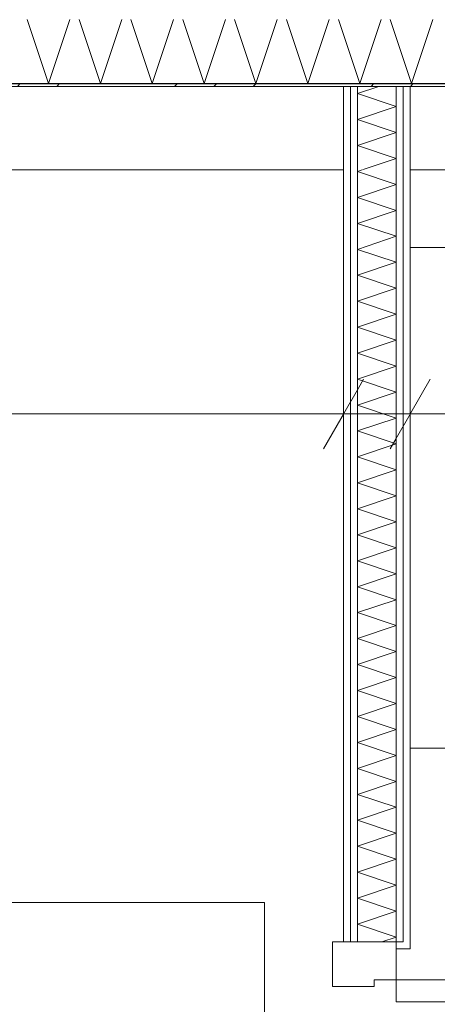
# Model space of a CAD drawing. Extents: x -7314 to 11761, y 144 to 9383.
# Tile 135 of 193: x 3139 to 3215, y 8592 to 8769. Entities that reach past the tile are written whole.
import ezdxf
from ezdxf.xclip import XClip

# ---------------------------------------------------------------- set-up
doc = ezdxf.new("R2010")
doc.units = 0
doc.header["$MEASUREMENT"] = 0
doc.header["$XCLIPFRAME"] = 0
doc.linetypes.add('Krawędzie ukryte', pattern=[68, 48, -20])
doc.linetypes.add('Wipeout_Contour', pattern=[20000, 0, -20000])
for name, color, linetype in [('FORMA - Arch 01 - 220-A Ściany', 7, 'Continuous'), ('FORMA - Arch 01 - 410-K Osie', 7, 'Continuous'), ('FORMA - Arch 02 - Strefy', 7, 'Continuous'), ('FORMA - Arch 02 - Ściany zewnętrzne', 7, 'Continuous'), ('FORMA - Arch 04 - Wymiary i opisy ppoż', 7, 'Continuous'), ('FORMA - Arch 04 - Wymiary ogólne', 7, 'Continuous')]:
    doc.layers.add(name, color=color, linetype=linetype)
doc.styles.add('STYL_AUTOMATYCZNY_2', font='arial.ttf')
pattern_1 = [(0, (4185.3, -5972.398), (0, 7.5), [0, -7.5])]

# ---------------------------------------------------------------- blocks, each defined once
blk = doc.blocks.new('*X152')
at = {"layer": 'FORMA - Arch 01 - 220-A Ściany', "color": 7, "linetype": 'Continuous', "lineweight": 5, "ltscale": 0.025}
for p, q in [((3200.21, 8755.6), (3204.09, 8756.9)), ((3207.21, 8753.27), (3200.21, 8755.6)), ((3200.21, 8750.94), (3207.21, 8753.27)), ((3207.21, 8748.6), (3200.21, 8750.94)), ((3200.21, 8746.27), (3207.21, 8748.6)), ((3207.21, 8743.94), (3200.21, 8746.27)), ((3201.09, 8741.9), (3207.21, 8743.94))]:
    blk.add_line(p, q, dxfattribs=at)
blk = doc.blocks.new('*X154')
at = {"layer": 'FORMA - Arch 01 - 220-A Ściany', "color": 7, "linetype": 'Continuous', "lineweight": 5, "ltscale": 0.025}
for p, q in [((3200.21, 8741.6), (3201.09, 8741.9)), ((3207.21, 8739.27), (3200.21, 8741.6)), ((3200.21, 8736.94), (3207.21, 8739.27)), ((3207.21, 8734.6), (3200.21, 8736.94)), ((3200.21, 8732.27), (3207.21, 8734.6)), ((3207.21, 8729.94), (3200.21, 8732.27)), ((3200.21, 8727.6), (3207.21, 8729.94)), ((3207.21, 8725.27), (3200.21, 8727.6)), ((3200.21, 8722.94), (3207.21, 8725.27)), ((3207.21, 8720.6), (3200.21, 8722.94)), ((3200.21, 8718.27), (3207.21, 8720.6)), ((3207.21, 8715.94), (3200.21, 8718.27)), ((3200.21, 8713.6), (3207.21, 8715.94)), ((3207.21, 8711.27), (3200.21, 8713.6)), ((3200.21, 8708.94), (3207.21, 8711.27)), ((3207.21, 8706.6), (3200.21, 8708.94)), ((3200.21, 8704.27), (3207.21, 8706.6)), ((3207.21, 8701.94), (3200.21, 8704.27)), ((3200.21, 8699.6), (3207.21, 8701.94)), ((3207.21, 8697.27), (3200.21, 8699.6)), ((3200.21, 8694.94), (3207.21, 8697.27)), ((3207.21, 8692.6), (3200.21, 8694.94)), ((3200.21, 8690.27), (3207.21, 8692.6)), ((3207.21, 8687.94), (3200.21, 8690.27)), ((3200.21, 8685.6), (3207.21, 8687.94)), ((3207.21, 8683.27), (3200.21, 8685.6)), ((3200.21, 8680.94), (3207.21, 8683.27)), ((3207.21, 8678.6), (3200.21, 8680.94)), ((3200.21, 8676.27), (3207.21, 8678.6)), ((3207.21, 8673.94), (3200.21, 8676.27)), ((3200.21, 8671.6), (3207.21, 8673.94)), ((3207.21, 8669.27), (3200.21, 8671.6)), ((3200.21, 8666.94), (3207.21, 8669.27)), ((3207.21, 8664.6), (3200.21, 8666.94)), ((3200.21, 8662.27), (3207.21, 8664.6)), ((3207.21, 8659.94), (3200.21, 8662.27)), ((3200.21, 8657.6), (3207.21, 8659.94)), ((3207.21, 8655.27), (3200.21, 8657.6)), ((3200.21, 8652.94), (3207.21, 8655.27)), ((3207.21, 8650.6), (3200.21, 8652.94)), ((3200.21, 8648.27), (3207.21, 8650.6)), ((3207.21, 8645.94), (3200.21, 8648.27)), ((3200.21, 8643.6), (3207.21, 8645.94)), ((3207.21, 8641.27), (3200.21, 8643.6)), ((3200.21, 8638.94), (3207.21, 8641.27)), ((3207.21, 8636.6), (3200.21, 8638.94)), ((3200.21, 8634.27), (3207.21, 8636.6)), ((3207.21, 8631.94), (3200.21, 8634.27)), ((3200.21, 8629.6), (3207.21, 8631.94)), ((3207.21, 8627.27), (3200.21, 8629.6)), ((3200.21, 8624.94), (3207.21, 8627.27)), ((3207.21, 8622.6), (3200.21, 8624.94)), ((3200.21, 8620.27), (3207.21, 8622.6)), ((3207.21, 8617.94), (3200.21, 8620.27)), ((3200.21, 8615.6), (3207.21, 8617.94)), ((3207.21, 8613.27), (3200.21, 8615.6)), ((3200.21, 8610.94), (3207.21, 8613.27)), ((3207.21, 8608.6), (3200.21, 8610.94)), ((3200.21, 8606.27), (3207.21, 8608.6)), ((3207.21, 8603.94), (3200.21, 8606.27)), ((3204.61, 8603.07), (3207.21, 8603.94))]:
    blk.add_line(p, q, dxfattribs=at)
blk = doc.blocks.new('*X409')
at = {"layer": 'FORMA - Arch 01 - 220-A Ściany', "color": 7, "linetype": 'Continuous', "lineweight": 5, "ltscale": 0.025}
for p, q in [((3144.63, 8757.4), (3140.8, 8768.9)), ((3148.47, 8768.9), (3144.63, 8757.4)), ((3153.97, 8757.4), (3150.13, 8768.9)), ((3157.8, 8768.9), (3153.97, 8757.4)), ((3163.3, 8757.4), (3159.47, 8768.9)), ((3167.13, 8768.9), (3163.3, 8757.4)), ((3172.63, 8757.4), (3168.8, 8768.9)), ((3176.47, 8768.9), (3172.63, 8757.4)), ((3181.97, 8757.4), (3178.13, 8768.9)), ((3185.8, 8768.9), (3181.97, 8757.4)), ((3191.3, 8757.4), (3187.47, 8768.9)), ((3195.13, 8768.9), (3191.3, 8757.4)), ((3200.63, 8757.4), (3196.8, 8768.9)), ((3204.47, 8768.9), (3200.63, 8757.4)), ((3209.97, 8757.4), (3206.13, 8768.9)), ((3213.8, 8768.9), (3209.97, 8757.4))]:
    blk.add_line(p, q, dxfattribs=at)
blk = doc.blocks.new('Rysunek_1_1', base_point=(4185.3, -5972.4))
at = {"layer": 'FORMA - Arch 01 - 220-A Ściany', "color": 7, "linetype": 'Continuous', "lineweight": 13, "ltscale": 0.025}
blk.add_arc((3207.21, 8596.27), 112.4, 270, 0, dxfattribs=at)
at = {"color": 254, "linetype": 'Wipeout_Contour', "lineweight": 0, "ltscale": 37277.372695}
blk.add_wipeout([(3208.46, 8741.9), (3209.71, 8741.9), (3209.71, 8756.9), (3208.46, 8756.9)], dxfattribs=at).dxf.layer = 'FORMA - Arch 01 - 220-A Ściany'
at = {"color": 254, "linetype": 'Wipeout_Contour', "lineweight": 0, "ltscale": 36392.855395}
blk.add_wipeout([(3197.71, 8756.9), (3005.87, 8756.9), (3005.87, 8347.9), (3197.71, 8347.9)], dxfattribs=at).dxf.layer = 'FORMA - Arch 02 - Strefy'
at = {"layer": 'FORMA - Arch 01 - 220-A Ściany', "linetype": 'Continuous', "lineweight": 5}
h = blk.add_hatch(dxfattribs=at)
h.set_pattern_fill('Gips_0001', style=0, pattern_type=2)
h.set_pattern_definition(pattern_1)
h.paths.add_polyline_path([(3208.46, 8741.9), (3209.71, 8741.9), (3209.71, 8756.9), (3208.46, 8756.9)])
at = {"color": 7, "linetype": 'Continuous', "lineweight": 13, "ltscale": 0.025}
for p, q in [((3183.5, 8610.15), (3033.5, 8610.15)), ((3183.5, 8460.15), (3183.5, 8610.15))]:
    blk.add_line(p, q, dxfattribs=at)
at = {"color": 254, "linetype": 'Wipeout_Contour', "lineweight": 0, "ltscale": 37275.651258}
blk.add_wipeout([(3207.21, 8741.9), (3208.46, 8741.9), (3208.46, 8756.9), (3207.21, 8756.9)], dxfattribs=at).dxf.layer = 'FORMA - Arch 01 - 220-A Ściany'
at = {"layer": 'FORMA - Arch 01 - 220-A Ściany', "linetype": 'Continuous', "lineweight": 5}
h = blk.add_hatch(dxfattribs=at)
h.set_pattern_fill('Gips_0001', style=0, pattern_type=2)
h.set_pattern_definition(pattern_1)
h.paths.add_polyline_path([(3207.21, 8741.9), (3208.46, 8741.9), (3208.46, 8756.9), (3207.21, 8756.9)])
at = {"layer": 'FORMA - Arch 01 - 220-A Ściany', "color": 7, "linetype": 'Continuous', "lineweight": 15, "ltscale": 0.025, "flags": 128}
blk.add_lwpolyline([(3208.46, 8756.9), (3209.71, 8756.9)], dxfattribs=at)
at = {"color": 254, "linetype": 'Wipeout_Contour', "lineweight": 0, "ltscale": 37269.976756}
blk.add_wipeout([(3200.21, 8741.9), (3207.21, 8741.9), (3207.21, 8756.9), (3200.21, 8756.9)], dxfattribs=at).dxf.layer = 'FORMA - Arch 01 - 220-A Ściany'
at = {"color": 254, "linetype": 'Wipeout_Contour', "lineweight": 0, "ltscale": 36988.802938}
blk.add_wipeout([(3208.46, 8741.9), (3208.46, 8603.07), (3209.71, 8603.07), (3209.71, 8741.9)], dxfattribs=at).dxf.layer = 'FORMA - Arch 01 - 220-A Ściany'
at = {"layer": 'FORMA - Arch 01 - 220-A Ściany', "linetype": 'Continuous', "lineweight": 5}
h = blk.add_hatch(dxfattribs=at)
h.set_pattern_fill('Gips_0001', style=0, pattern_type=2)
h.set_pattern_definition(pattern_1)
h.paths.add_polyline_path([(3208.46, 8741.9), (3208.46, 8603.07), (3209.71, 8603.07), (3209.71, 8741.9)])
at = {"layer": 'FORMA - Arch 01 - 220-A Ściany', "color": 7, "linetype": 'Continuous', "lineweight": 15, "ltscale": 0.025, "flags": 128}
blk.add_lwpolyline([(3207.21, 8756.9), (3208.46, 8756.9)], dxfattribs=at)
at = {"layer": 'FORMA - Arch 02 - Ściany zewnętrzne', "color": 7, "linetype": 'Continuous', "lineweight": 15, "ltscale": 0.025}
blk.add_line((3209.71, 8741.9), (3209.71, 8756.9), dxfattribs=at)
at = {"layer": 'FORMA - Arch 04 - Wymiary i opisy ppoż', "color": 1, "linetype": 'Continuous', "lineweight": 13, "ltscale": 0.025}
for p, q in [((3232.71, 8727.93), (3209.71, 8727.93)), ((3209.71, 8727.93), (3209.71, 8637.93)), ((3209.71, 8637.93), (3232.71, 8637.93))]:
    blk.add_line(p, q, dxfattribs=at)
at = {"layer": 'FORMA - Arch 04 - Wymiary ogólne', "color": 154, "linetype": 'Continuous', "lineweight": 13, "ltscale": 0.025}
for p, q in [((3209.71, 8707.37), (3209.71, 8688.62)), ((4190.62, 8698), (3209.71, 8698))]:
    blk.add_line(p, q, dxfattribs=at)
at = {"color": 7, "linetype": 'Continuous', "lineweight": 13, "ltscale": 0.025}
blk.add_blockref('*X152', (0, 0), dxfattribs=at)
at = {"color": 254, "linetype": 'Wipeout_Contour', "lineweight": 0, "ltscale": 37264.304605}
blk.add_wipeout([(3198.96, 8741.9), (3200.21, 8741.9), (3200.21, 8756.9), (3198.96, 8756.9)], dxfattribs=at).dxf.layer = 'FORMA - Arch 01 - 220-A Ściany'
at = {"color": 254, "linetype": 'Wipeout_Contour', "lineweight": 0, "ltscale": 36987.067986}
blk.add_wipeout([(3208.46, 8741.9), (3207.21, 8741.9), (3207.21, 8603.07), (3208.46, 8603.07)], dxfattribs=at).dxf.layer = 'FORMA - Arch 01 - 220-A Ściany'
at = {"layer": 'FORMA - Arch 01 - 220-A Ściany', "linetype": 'Continuous', "lineweight": 5}
h = blk.add_hatch(dxfattribs=at)
h.set_pattern_fill('Gips_0001', style=0, pattern_type=2)
h.set_pattern_definition(pattern_1)
h.paths.add_polyline_path([(3198.96, 8741.9), (3200.21, 8741.9), (3200.21, 8756.9), (3198.96, 8756.9)])
h = blk.add_hatch(dxfattribs=at)
h.set_pattern_fill('Gips_0001', style=0, pattern_type=2)
h.set_pattern_definition(pattern_1)
h.paths.add_polyline_path([(3208.46, 8741.9), (3207.21, 8741.9), (3207.21, 8603.07), (3208.46, 8603.07)])
at = {"layer": 'FORMA - Arch 01 - 220-A Ściany', "color": 7, "linetype": 'Continuous', "lineweight": 15, "ltscale": 0.025, "flags": 128}
blk.add_lwpolyline([(3200.21, 8756.9), (3207.21, 8756.9)], dxfattribs=at)
at = {"layer": 'FORMA - Arch 02 - Ściany zewnętrzne', "color": 7, "linetype": 'Continuous', "lineweight": 13, "ltscale": 0.025}
blk.add_line((3208.46, 8756.9), (3208.46, 8741.9), dxfattribs=at)
at = {"color": 254, "linetype": 'Wipeout_Contour', "lineweight": 0, "ltscale": 37262.587663}
blk.add_wipeout([(3197.71, 8741.9), (3198.96, 8741.9), (3198.96, 8756.9), (3197.71, 8756.9)], dxfattribs=at).dxf.layer = 'FORMA - Arch 01 - 220-A Ściany'
at = {"layer": 'FORMA - Arch 01 - 220-A Ściany', "linetype": 'Continuous', "lineweight": 5}
h = blk.add_hatch(dxfattribs=at)
h.set_pattern_fill('Gips_0001', style=0, pattern_type=2)
h.set_pattern_definition(pattern_1)
h.paths.add_polyline_path([(3197.71, 8741.9), (3198.96, 8741.9), (3198.96, 8756.9), (3197.71, 8756.9)])
at = {"layer": 'FORMA - Arch 01 - 220-A Ściany', "color": 7, "linetype": 'Continuous', "lineweight": 15, "ltscale": 0.025, "flags": 128}
for points in [[(3197.71, 8756.9), (3198.96, 8756.9)], [(3198.96, 8756.9), (3200.21, 8756.9)]]:
    blk.add_lwpolyline(points, dxfattribs=at)
at = {"color": 254, "linetype": 'Wipeout_Contour', "lineweight": 0, "ltscale": 36973.901792}
blk.add_wipeout([(3197.71, 8741.9), (3197.71, 8603.07), (3198.96, 8603.07), (3198.96, 8741.9)], dxfattribs=at).dxf.layer = 'FORMA - Arch 01 - 220-A Ściany'
at = {"layer": 'FORMA - Arch 01 - 220-A Ściany', "linetype": 'Continuous', "lineweight": 5}
h = blk.add_hatch(dxfattribs=at)
h.set_pattern_fill('Gips_0001', style=0, pattern_type=2)
h.set_pattern_definition(pattern_1)
h.paths.add_polyline_path([(3197.71, 8741.9), (3197.71, 8603.07), (3198.96, 8603.07), (3198.96, 8741.9)])
at = {"layer": 'FORMA - Arch 01 - 220-A Ściany', "color": 7, "linetype": 'Continuous', "lineweight": 15, "ltscale": 0.025, "flags": 128}
blk.add_lwpolyline([(3197.71, 8741.9), (3197.71, 8603.07)], dxfattribs=at)
at = {"layer": 'FORMA - Arch 02 - Ściany zewnętrzne', "color": 7, "linetype": 'Continuous', "lineweight": 15, "ltscale": 0.025}
blk.add_line((3197.71, 8756.9), (3197.71, 8741.9), dxfattribs=at)
at = {"layer": 'FORMA - Arch 04 - Wymiary ogólne', "color": 154, "linetype": 'Continuous', "lineweight": 13, "ltscale": 0.025}
for p, q in [((3197.71, 8707.37), (3197.71, 8688.62)), ((3197.71, 8698), (3005.87, 8698))]:
    blk.add_line(p, q, dxfattribs=at)
at = {"color": 254, "linetype": 'Wipeout_Contour', "lineweight": 0, "ltscale": 36975.63223}
blk.add_wipeout([(3198.96, 8741.9), (3198.96, 8603.07), (3200.21, 8603.07), (3200.21, 8741.9)], dxfattribs=at).dxf.layer = 'FORMA - Arch 01 - 220-A Ściany'
at = {"color": 254, "linetype": 'Wipeout_Contour', "lineweight": 0, "ltscale": 37158.474891}
blk.add_wipeout([(3044.04, 8756.9), (3044.04, 8741.9), (3197.71, 8741.9), (3197.71, 8756.9)], dxfattribs=at).dxf.layer = 'FORMA - Arch 02 - Ściany zewnętrzne'
at = {"layer": 'FORMA - Arch 01 - 220-A Ściany', "linetype": 'Continuous', "lineweight": 5}
h = blk.add_hatch(dxfattribs=at)
h.set_pattern_fill('Gips_0001', style=0, pattern_type=2)
h.set_pattern_definition(pattern_1)
h.paths.add_polyline_path([(3198.96, 8741.9), (3198.96, 8603.07), (3200.21, 8603.07), (3200.21, 8741.9)])
at = {"layer": 'FORMA - Arch 01 - 220-A Ściany', "color": 7, "linetype": 'Continuous', "lineweight": 13, "ltscale": 0.025}
blk.add_line((3198.96, 8741.9), (3198.96, 8603.07), dxfattribs=at)
at = {"layer": 'FORMA - Arch 01 - 220-A Ściany', "color": 7, "linetype": 'Continuous', "lineweight": 15, "ltscale": 0.025}
blk.add_line((3198.96, 8603.07), (3197.71, 8603.07), dxfattribs=at)
at = {"layer": 'FORMA - Arch 02 - Ściany zewnętrzne', "color": 7, "linetype": 'Continuous', "lineweight": 15, "ltscale": 0.025}
blk.add_line((3197.71, 8756.9), (3197.71, 8741.9), dxfattribs=at)
at = {"layer": 'FORMA - Arch 02 - Ściany zewnętrzne', "color": 7, "linetype": 'Continuous', "lineweight": 13, "ltscale": 0.025}
blk.add_line((3198.96, 8756.9), (3198.96, 8741.9), dxfattribs=at)
at = {"layer": 'FORMA - Arch 02 - Ściany zewnętrzne', "color": 7, "linetype": 'Continuous', "lineweight": 13, "ltscale": 0.025, "flags": 128}
for points in [[(3197.71, 8756.9), (3044.04, 8756.9)], [(3044.04, 8741.9), (3197.71, 8741.9)]]:
    blk.add_lwpolyline(points, dxfattribs=at)
at = {"color": 254, "linetype": 'Wipeout_Contour', "lineweight": 0, "ltscale": 36981.348916}
blk.add_wipeout([(3200.21, 8741.9), (3200.21, 8603.07), (3207.21, 8603.07), (3207.21, 8741.9)], dxfattribs=at).dxf.layer = 'FORMA - Arch 01 - 220-A Ściany'
at = {"layer": 'FORMA - Arch 01 - 220-A Ściany', "color": 7, "linetype": 'Continuous', "lineweight": 13, "ltscale": 0.025}
blk.add_line((3200.21, 8741.9), (3200.21, 8603.07), dxfattribs=at)
at = {"layer": 'FORMA - Arch 01 - 220-A Ściany', "color": 7, "linetype": 'Continuous', "lineweight": 15, "ltscale": 0.025}
blk.add_line((3200.21, 8603.07), (3198.96, 8603.07), dxfattribs=at)
at = {"layer": 'FORMA - Arch 02 - Ściany zewnętrzne', "color": 7, "linetype": 'Continuous', "lineweight": 13, "ltscale": 0.025}
for p, q in [((3200.21, 8756.9), (3200.21, 8741.9)), ((3207.21, 8756.9), (3207.21, 8741.9))]:
    blk.add_line(p, q, dxfattribs=at)
at = {"layer": 'FORMA - Arch 04 - Wymiary ogólne', "color": 154, "linetype": 'Continuous', "lineweight": 13, "ltscale": 0.025}
for p, q in [((3194.1, 8691.75), (3201.32, 8704.25)), ((3206.1, 8691.75), (3213.32, 8704.25)), ((3209.71, 8698), (3197.71, 8698))]:
    blk.add_line(p, q, dxfattribs=at)
at = {"color": 7, "linetype": 'Continuous', "lineweight": 13, "ltscale": 0.025}
blk.add_blockref('*X154', (0, 0), dxfattribs=at)
at = {"layer": 'FORMA - Arch 01 - 220-A Ściany', "color": 7, "linetype": 'Continuous', "lineweight": 13, "insert": (3186.56, 8549.73), "char_height": 20, "attachment_point": 7, "style": 'STYL_AUTOMATYCZNY_2'}
blk.add_mtext('\\A1;{\\pql;\\pt0;\\fArial|b0|i0|c238|p0;\\W1.000000;110\\fArial|b0|i0|c238|p0;\\W1.000000;\\A1{\\H.66x;\\S^  ;}\\fArial|b0|i0|c238|p0;\\W1.000000;\\fArial|b0|i0|c238|p0;\\W1.000000;}', dxfattribs=at)
at = {"color": 254, "linetype": 'Wipeout_Contour', "lineweight": 0, "ltscale": 45907.543722}
blk.add_wipeout([(3209.71, 8603.07), (3208.46, 8603.07), (3207.21, 8603.07), (3207.21, 8601.82), (3209.71, 8601.82)], dxfattribs=at).dxf.layer = 'FORMA - Arch 01 - 220-A Ściany'
at = {"layer": 'FORMA - Arch 01 - 220-A Ściany', "linetype": 'Continuous', "lineweight": 5}
h = blk.add_hatch(dxfattribs=at)
h.set_pattern_fill('Gips_0001', style=0, pattern_type=2)
h.set_pattern_definition(pattern_1)
h.paths.add_polyline_path([(3209.71, 8603.07), (3208.46, 8603.07), (3207.21, 8603.07), (3207.21, 8601.82), (3209.71, 8601.82)])
at = {"layer": 'FORMA - Arch 01 - 220-A Ściany', "color": 7, "linetype": 'Continuous', "lineweight": 13, "ltscale": 0.025}
for p, q in [((3207.21, 8603.07), (3207.21, 8741.9)), ((3208.46, 8603.07), (3208.46, 8741.9)), ((3208.46, 8603.07), (3207.21, 8603.07))]:
    blk.add_line(p, q, dxfattribs=at)
at = {"layer": 'FORMA - Arch 01 - 220-A Ściany', "color": 7, "linetype": 'Continuous', "lineweight": 15, "ltscale": 0.025}
for p, q in [((3207.21, 8603.07), (3200.21, 8603.07)), ((3207.21, 8603.07), (3207.21, 8601.82)), ((3209.71, 8603.07), (3209.71, 8601.82)), ((3209.71, 8603.07), (3209.71, 8601.82)), ((3207.21, 8601.82), (3209.71, 8601.82))]:
    blk.add_line(p, q, dxfattribs=at)
at = {"layer": 'FORMA - Arch 01 - 220-A Ściany', "color": 7, "linetype": 'Continuous', "lineweight": 15, "ltscale": 0.025, "flags": 128}
blk.add_lwpolyline([(3209.71, 8603.07), (3209.71, 8741.9)], dxfattribs=at)
at = {"color": 254, "linetype": 'Wipeout_Contour', "lineweight": 0, "ltscale": 55049.363754}
blk.add_wipeout([(3195.71, 8603.07), (3195.71, 8595.07), (3203.21, 8595.07), (3203.21, 8596.27), (3207.21, 8596.27), (3207.21, 8603.07)], dxfattribs=at).dxf.layer = 'FORMA - Arch 01 - 220-A Ściany'
at = {"color": 254, "linetype": 'Wipeout_Contour', "lineweight": 0, "ltscale": 37571.956395}
blk.add_wipeout([(3209.71, 8756.9), (3209.71, 8741.9), (3614.04, 8741.9), (3614.04, 8756.9)], dxfattribs=at).dxf.layer = 'FORMA - Arch 02 - Ściany zewnętrzne'
at = {"layer": 'FORMA - Arch 01 - 220-A Ściany', "color": 7, "linetype": 'Continuous', "lineweight": 15, "ltscale": 0.025}
for p, q in [((3195.71, 8603.07), (3207.21, 8603.07)), ((3195.71, 8595.07), (3195.71, 8603.07)), ((3198.96, 8603.07), (3197.71, 8603.07)), ((3198.96, 8603.07), (3197.71, 8603.07)), ((3200.21, 8603.07), (3198.96, 8603.07)), ((3200.21, 8603.07), (3198.96, 8603.07)), ((3207.21, 8603.07), (3200.21, 8603.07)), ((3207.21, 8603.07), (3200.21, 8603.07)), ((3207.21, 8601.82), (3209.71, 8601.82)), ((3203.21, 8596.27), (3203.21, 8595.07)), ((3203.21, 8595.07), (3195.71, 8595.07))]:
    blk.add_line(p, q, dxfattribs=at)
at = {"layer": 'FORMA - Arch 02 - Ściany zewnętrzne', "color": 7, "linetype": 'Continuous', "lineweight": 15, "ltscale": 0.025}
blk.add_line((3209.71, 8741.9), (3209.71, 8756.9), dxfattribs=at)
at = {"layer": 'FORMA - Arch 02 - Ściany zewnętrzne', "color": 7, "linetype": 'Continuous', "lineweight": 13, "ltscale": 0.025, "flags": 128}
for points in [[(3614.04, 8756.9), (3209.71, 8756.9)], [(3209.71, 8741.9), (3614.04, 8741.9)]]:
    blk.add_lwpolyline(points, dxfattribs=at)
at = {"color": 254, "linetype": 'Wipeout_Contour', "lineweight": 0, "ltscale": 36772.602561}
blk.add_wipeout([(3319.61, 8596.27), (3207.21, 8596.27), (3207.21, 8592.27), (3319.61, 8592.27)], dxfattribs=at).dxf.layer = 'FORMA - Arch 01 - 220-A Ściany'
at = {"layer": 'FORMA - Arch 01 - 220-A Ściany', "color": 7, "linetype": 'Continuous', "lineweight": 15, "ltscale": 0.025}
for p, q in [((3207.21, 8603.07), (3207.21, 8596.27)), ((3207.21, 8596.27), (3203.21, 8596.27))]:
    blk.add_line(p, q, dxfattribs=at)
at = {"layer": 'FORMA - Arch 01 - 220-A Ściany', "color": 7, "linetype": 'Continuous', "lineweight": 13, "ltscale": 0.025}
for p, q in [((3319.61, 8596.27), (3207.21, 8596.27)), ((3207.21, 8596.27), (3207.21, 8592.27)), ((3207.21, 8592.27), (3319.61, 8592.27))]:
    blk.add_line(p, q, dxfattribs=at)
at = {"color": 254, "linetype": 'Wipeout_Contour', "lineweight": 0, "ltscale": 36984.809694}
blk.add_wipeout([(2033.1, 8756.9), (3688.83, 8756.9), (3688.83, 8757.4), (2033.1, 8757.4)], dxfattribs=at).dxf.layer = 'FORMA - Arch 01 - 220-A Ściany'
at = {"layer": 'FORMA - Arch 01 - 220-A Ściany', "linetype": 'Continuous', "lineweight": 5}
h = blk.add_hatch(dxfattribs=at)
h.set_pattern_fill('Aluminium_0001', style=0, pattern_type=2)
h.set_pattern_definition([(45, (4185.3, -5972.398), (-17.67767, 17.67767), []), (45, (4181.764, -5968.863), (-17.67767, 17.67767), []), (45, (4178.229, -5965.327), (-17.67767, 17.67767), [])])
h.paths.add_polyline_path([(2033.1, 8756.9), (3688.83, 8756.9), (3688.83, 8757.4), (2033.1, 8757.4)])
at = {"color": 254, "linetype": 'Wipeout_Contour', "lineweight": 0, "ltscale": 46511.787067}
blk.add_wipeout([(2032.6, 8768.9), (2032.6, 8757.4), (3688.83, 8757.4), (3688.83, 8759.9), (3688.83, 8768.9)], dxfattribs=at).dxf.layer = 'FORMA - Arch 01 - 220-A Ściany'
at = {"layer": 'FORMA - Arch 01 - 220-A Ściany', "color": 7, "linetype": 'Continuous', "lineweight": 25, "ltscale": 0.025}
blk.add_line((2033.1, 8757.4), (3688.83, 8757.4), dxfattribs=at)
at = {"layer": 'FORMA - Arch 01 - 220-A Ściany', "color": 7, "linetype": 'Continuous', "lineweight": 15, "ltscale": 0.025, "flags": 128}
blk.add_lwpolyline([(2033.1, 8756.9), (3688.83, 8756.9)], dxfattribs=at)
at = {"layer": 'FORMA - Arch 01 - 410-K Osie', "color": 7, "linetype": 'Krawędzie ukryte', "lineweight": 13, "ltscale": 0.025}
blk.add_line((9416.23, 8756.9), (587.6, 8756.9), dxfattribs=at)
at = {"color": 7, "linetype": 'Continuous', "lineweight": 13, "ltscale": 0.025}
blk.add_blockref('*X409', (0, 0), dxfattribs=at)

msp = doc.modelspace()

# ---------------------------------------------------------------- block references
at = {"lineweight": 20}
ref = msp.add_blockref('Rysunek_1_1', (4185.29965, -5972.39804), dxfattribs=at)
XClip(ref).set_block_clipping_path([(254.0251470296, 246.5573808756), (9689.7973583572, 9358.9497337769)])

doc.saveas('drawing.dxf')
